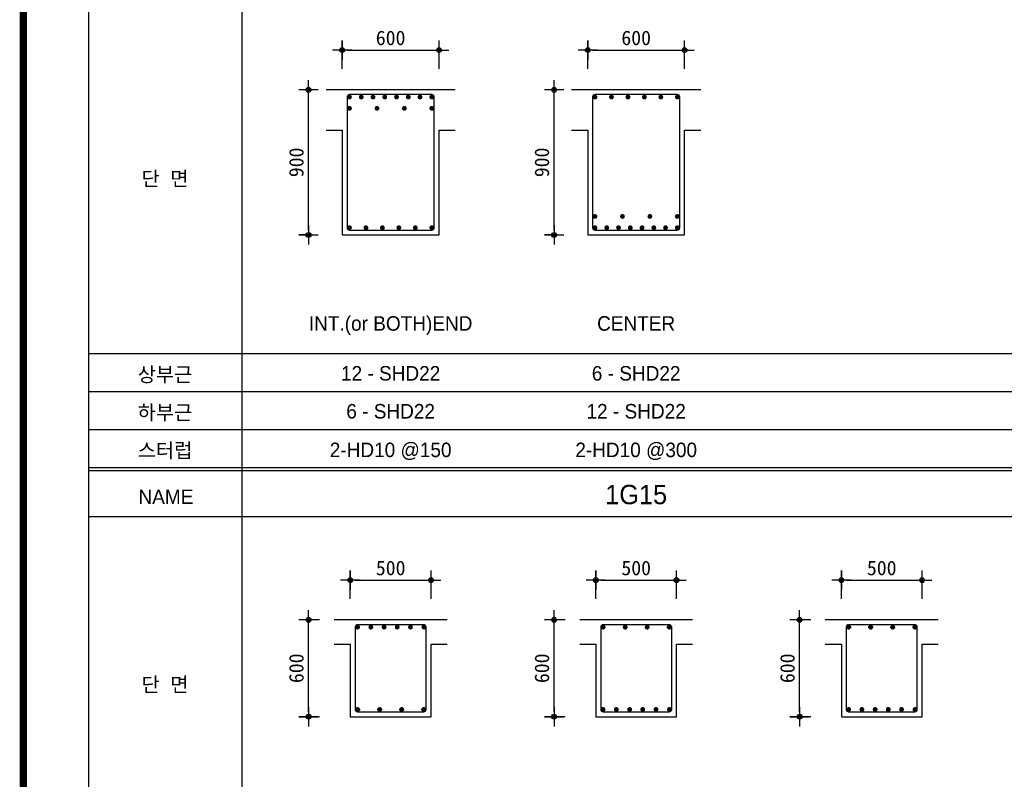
# Model space of a CAD drawing. Header units: millimetres. Extents: x 3445018 to 4174071, y -6064565 to -5122887.
# Tile 16 of 192: x 3670034 to 3676135, y -5833716 to -5829007. Entities that reach past the tile are written whole.
import ezdxf
from ezdxf.enums import TextEntityAlignment as Align

# ---------------------------------------------------------------- set-up
doc = ezdxf.new("R2010")
doc.units = ezdxf.units.MM
doc.header["$MEASUREMENT"] = 0
doc.layers.get('DEFPOINTS').update_dxf_attribs({"linetype": 'CONTINUOUS'})
for name, color, linetype in [('A_GE_FORM', 7, 'CONTINUOUS'), ('DIM', 7, 'CONTINUOUS'), ('guide', 9, 'CONTINUOUS'), ('SO-252', 252, 'CONTINUOUS'), ('TTEX', 3, 'CONTINUOUS'), ('WA1', 2, 'CONTINUOUS'), ('WA2', 3, 'CONTINUOUS'), ('문자', 2, 'CONTINUOUS')]:
    doc.layers.add(name, color=color, linetype=linetype)
doc.styles.add('HY울릉도 L', font='txt')
doc.styles.add('SDP-S', font='txt')
doc.styles.add('돋움', font='txt')
doc.dimstyles.new('SMDI-3', dxfattribs={"dimtxt": 3, "dimasz": 1, "dimexe": 2, "dimexo": 3, "dimgap": 1, "dimtad": 1, "dimdsep": 46, "dimtxsty": 'HY울릉도 L', "dimblk": 'Z_DOT', "dimcen": 2.5, "dimdle": 1.5, "dimclrd": 1, "dimclre": 1, "dimclrt": 2, "dimadec": 0, "dimazin": 0, "dimtfac": 1, "dimtix": 1, "dimtmove": 2, "dimatfit": 3, "dimldrblk": 'Z_DOT', "dimfxl": 2, "dimtvp": 1, "dimtolj": 1, "dimtzin": 0, "dimarcsym": 0})

# ---------------------------------------------------------------- blocks, each defined once
blk = doc.blocks.new('sheet _서영')
at = {"layer": 'A_GE_FORM', "const_width": 1.5}
blk.add_lwpolyline([(-361868.49, -1059038.93), (-362670.49, -1059038.93), (-362670.49, -1058483.93), (-361868.49, -1058483.93)], close=True, dxfattribs=at)
blk = doc.blocks.new('Z_DOT')
at = {"layer": 'DIM', "color": 1, "ltscale": 3}
for p, q in [((-2, 0), (2, 0)), ((0, -2), (0, 2))]:
    blk.add_line(p, q, dxfattribs=at)
for radius in [0.5, 0.25]:
    blk.add_circle((0, 0), radius, dxfattribs=at)
blk = doc.blocks.new('*D174')
at = {"layer": 'DEFPOINTS', "color": 0, "ltscale": 3, "transparency": 16777216}
for p in [(3672632.6, -5829195.6), (3672032.6, -5829401.6), (3672632.6, -5829401.6)]:
    blk.add_point(p, dxfattribs=at)
at = {"layer": 'DIM', "color": 1, "lineweight": -2, "ltscale": 3, "transparency": 16777216}
for p, q in [((3672032.6, -5829311.6), (3672032.6, -5829135.6)), ((3672632.6, -5829311.6), (3672632.6, -5829135.6)), ((3672062.6, -5829195.6), (3672602.6, -5829195.6))]:
    blk.add_line(p, q, dxfattribs=at)
at = {"layer": 'DIM', "color": 1, "lineweight": -2, "ltscale": 3, "transparency": 16777216, "xscale": 30, "yscale": 30, "zscale": 30, "rotation": 180}
blk.add_blockref('Z_DOT', (3672032.6, -5829195.6), dxfattribs=at)
at = {"layer": 'DIM', "color": 1, "lineweight": -2, "ltscale": 3, "transparency": 16777216, "xscale": 30, "yscale": 30, "zscale": 30}
blk.add_blockref('Z_DOT', (3672632.6, -5829195.6), dxfattribs=at)
at = {"layer": 'DIM', "color": 2, "ltscale": 3, "transparency": 16777216, "insert": (3672332.6, -5829120.5), "char_height": 90, "attachment_point": 5, "style": 'SDP-S'}
blk.add_mtext('\\A1;600', dxfattribs=at)
blk = doc.blocks.new('*D175')
at = {"layer": 'DEFPOINTS', "color": 0, "ltscale": 3, "transparency": 16777216}
for p in [(3671823.8, -5829441.6), (3671932.6, -5829441.6), (3671932.6, -5830341.6)]:
    blk.add_point(p, dxfattribs=at)
at = {"layer": 'DIM', "color": 1, "lineweight": -2, "ltscale": 3, "transparency": 16777216}
for p, q in [((3671842.6, -5829441.6), (3671763.8, -5829441.6)), ((3671823.8, -5830311.6), (3671823.8, -5829471.6)), ((3671842.6, -5830341.6), (3671763.8, -5830341.6))]:
    blk.add_line(p, q, dxfattribs=at)
at = {"layer": 'DIM', "color": 1, "lineweight": -2, "ltscale": 3, "transparency": 16777216, "xscale": 30, "yscale": 30, "zscale": 30}
for p, rotation in [((3671823.8, -5829441.6), 90), ((3671823.8, -5830341.6), 270)]:
    blk.add_blockref('Z_DOT', p, dxfattribs=dict(at, rotation=rotation))
at = {"layer": 'DIM', "color": 2, "ltscale": 3, "transparency": 16777216, "insert": (3671748.8, -5829891.6), "char_height": 90, "attachment_point": 5, "rotation": 90, "style": 'SDP-S'}
blk.add_mtext('\\A1;900', dxfattribs=at)
blk = doc.blocks.new('*D176')
at = {"layer": 'DEFPOINTS', "color": 0, "ltscale": 3, "transparency": 16777216}
for p in [(3674154.1, -5829195.6), (3673554.1, -5829401.6), (3674154.1, -5829401.6)]:
    blk.add_point(p, dxfattribs=at)
at = {"layer": 'DIM', "color": 1, "lineweight": -2, "ltscale": 3, "transparency": 16777216}
for p, q in [((3673554.1, -5829311.6), (3673554.1, -5829135.6)), ((3674154.1, -5829311.6), (3674154.1, -5829135.6)), ((3673584.1, -5829195.6), (3674124.1, -5829195.6))]:
    blk.add_line(p, q, dxfattribs=at)
at = {"layer": 'DIM', "color": 1, "lineweight": -2, "ltscale": 3, "transparency": 16777216, "xscale": 30, "yscale": 30, "zscale": 30, "rotation": 180}
blk.add_blockref('Z_DOT', (3673554.1, -5829195.6), dxfattribs=at)
at = {"layer": 'DIM', "color": 1, "lineweight": -2, "ltscale": 3, "transparency": 16777216, "xscale": 30, "yscale": 30, "zscale": 30}
blk.add_blockref('Z_DOT', (3674154.1, -5829195.6), dxfattribs=at)
at = {"layer": 'DIM', "color": 2, "ltscale": 3, "transparency": 16777216, "insert": (3673854.1, -5829120.5), "char_height": 90, "attachment_point": 5, "style": 'SDP-S'}
blk.add_mtext('\\A1;600', dxfattribs=at)
blk = doc.blocks.new('*D177')
at = {"layer": 'DEFPOINTS', "color": 0, "ltscale": 3, "transparency": 16777216}
for p in [(3673345.3, -5829441.6), (3673454.1, -5829441.6), (3673454.1, -5830341.6)]:
    blk.add_point(p, dxfattribs=at)
at = {"layer": 'DIM', "color": 1, "lineweight": -2, "ltscale": 3, "transparency": 16777216}
for p, q in [((3673364.1, -5829441.6), (3673285.3, -5829441.6)), ((3673345.3, -5830311.6), (3673345.3, -5829471.6)), ((3673364.1, -5830341.6), (3673285.3, -5830341.6))]:
    blk.add_line(p, q, dxfattribs=at)
at = {"layer": 'DIM', "color": 1, "lineweight": -2, "ltscale": 3, "transparency": 16777216, "xscale": 30, "yscale": 30, "zscale": 30}
for p, rotation in [((3673345.3, -5829441.6), 90), ((3673345.3, -5830341.6), 270)]:
    blk.add_blockref('Z_DOT', p, dxfattribs=dict(at, rotation=rotation))
at = {"layer": 'DIM', "color": 2, "ltscale": 3, "transparency": 16777216, "insert": (3673270.2, -5829891.6), "char_height": 90, "attachment_point": 5, "rotation": 90, "style": 'SDP-S'}
blk.add_mtext('\\A1;900', dxfattribs=at)
blk = doc.blocks.new('*D190')
at = {"layer": 'DEFPOINTS', "color": 0, "ltscale": 3, "transparency": 16777216}
for p in [(3672582.8, -5832481.6), (3672082.8, -5832687.6), (3672582.8, -5832687.6)]:
    blk.add_point(p, dxfattribs=at)
at = {"layer": 'DIM', "color": 1, "lineweight": -2, "ltscale": 3, "transparency": 16777216}
for p, q in [((3672082.8, -5832597.6), (3672082.8, -5832421.6)), ((3672582.8, -5832597.6), (3672582.8, -5832421.6)), ((3672112.8, -5832481.6), (3672552.8, -5832481.6))]:
    blk.add_line(p, q, dxfattribs=at)
at = {"layer": 'DIM', "color": 1, "lineweight": -2, "ltscale": 3, "transparency": 16777216, "xscale": 30, "yscale": 30, "zscale": 30, "rotation": 180}
blk.add_blockref('Z_DOT', (3672082.8, -5832481.6), dxfattribs=at)
at = {"layer": 'DIM', "color": 1, "lineweight": -2, "ltscale": 3, "transparency": 16777216, "xscale": 30, "yscale": 30, "zscale": 30}
blk.add_blockref('Z_DOT', (3672582.8, -5832481.6), dxfattribs=at)
at = {"layer": 'DIM', "color": 2, "ltscale": 3, "transparency": 16777216, "insert": (3672332.8, -5832406.5), "char_height": 90, "attachment_point": 5, "style": 'SDP-S'}
blk.add_mtext('\\A1;500', dxfattribs=at)
blk = doc.blocks.new('*D191')
at = {"layer": 'DEFPOINTS', "color": 0, "ltscale": 3, "transparency": 16777216}
for p in [(3671824, -5832727.6), (3671982.8, -5832727.6), (3671982.8, -5833327.6)]:
    blk.add_point(p, dxfattribs=at)
at = {"layer": 'DIM', "color": 1, "lineweight": -2, "ltscale": 3, "transparency": 16777216}
for p, q in [((3671892.8, -5832727.6), (3671764, -5832727.6)), ((3671824, -5833297.6), (3671824, -5832757.6)), ((3671892.8, -5833327.6), (3671764, -5833327.6))]:
    blk.add_line(p, q, dxfattribs=at)
at = {"layer": 'DIM', "color": 1, "lineweight": -2, "ltscale": 3, "transparency": 16777216, "xscale": 30, "yscale": 30, "zscale": 30}
for p, rotation in [((3671824, -5832727.6), 90), ((3671824, -5833327.6), 270)]:
    blk.add_blockref('Z_DOT', p, dxfattribs=dict(at, rotation=rotation))
at = {"layer": 'DIM', "color": 2, "ltscale": 3, "transparency": 16777216, "insert": (3671748.9, -5833027.6), "char_height": 90, "attachment_point": 5, "rotation": 90, "style": 'SDP-S'}
blk.add_mtext('\\A1;600', dxfattribs=at)
blk = doc.blocks.new('*D192')
at = {"layer": 'DEFPOINTS', "color": 0, "ltscale": 3, "transparency": 16777216}
for p in [(3674104.2, -5832481.6), (3673604.2, -5832687.6), (3674104.2, -5832687.6)]:
    blk.add_point(p, dxfattribs=at)
at = {"layer": 'DIM', "color": 1, "lineweight": -2, "ltscale": 3, "transparency": 16777216}
for p, q in [((3673604.2, -5832597.6), (3673604.2, -5832421.6)), ((3674104.2, -5832597.6), (3674104.2, -5832421.6)), ((3673634.2, -5832481.6), (3674074.2, -5832481.6))]:
    blk.add_line(p, q, dxfattribs=at)
at = {"layer": 'DIM', "color": 1, "lineweight": -2, "ltscale": 3, "transparency": 16777216, "xscale": 30, "yscale": 30, "zscale": 30, "rotation": 180}
blk.add_blockref('Z_DOT', (3673604.2, -5832481.6), dxfattribs=at)
at = {"layer": 'DIM', "color": 1, "lineweight": -2, "ltscale": 3, "transparency": 16777216, "xscale": 30, "yscale": 30, "zscale": 30}
blk.add_blockref('Z_DOT', (3674104.2, -5832481.6), dxfattribs=at)
at = {"layer": 'DIM', "color": 2, "ltscale": 3, "transparency": 16777216, "insert": (3673854.2, -5832406.5), "char_height": 90, "attachment_point": 5, "style": 'SDP-S'}
blk.add_mtext('\\A1;500', dxfattribs=at)
blk = doc.blocks.new('*D193')
at = {"layer": 'DEFPOINTS', "color": 0, "ltscale": 3, "transparency": 16777216}
for p in [(3673345.4, -5832727.6), (3673504.2, -5832727.6), (3673504.2, -5833327.6)]:
    blk.add_point(p, dxfattribs=at)
at = {"layer": 'DIM', "color": 1, "lineweight": -2, "ltscale": 3, "transparency": 16777216}
for p, q in [((3673414.2, -5832727.6), (3673285.4, -5832727.6)), ((3673345.4, -5833297.6), (3673345.4, -5832757.6)), ((3673414.2, -5833327.6), (3673285.4, -5833327.6))]:
    blk.add_line(p, q, dxfattribs=at)
at = {"layer": 'DIM', "color": 1, "lineweight": -2, "ltscale": 3, "transparency": 16777216, "xscale": 30, "yscale": 30, "zscale": 30}
for p, rotation in [((3673345.4, -5832727.6), 90), ((3673345.4, -5833327.6), 270)]:
    blk.add_blockref('Z_DOT', p, dxfattribs=dict(at, rotation=rotation))
at = {"layer": 'DIM', "color": 2, "ltscale": 3, "transparency": 16777216, "insert": (3673270.3, -5833027.6), "char_height": 90, "attachment_point": 5, "rotation": 90, "style": 'SDP-S'}
blk.add_mtext('\\A1;600', dxfattribs=at)
blk = doc.blocks.new('*D194')
at = {"layer": 'DEFPOINTS', "color": 0, "ltscale": 3, "transparency": 16777216}
for p in [(3675625.8, -5832481.6), (3675125.8, -5832687.6), (3675625.8, -5832687.6)]:
    blk.add_point(p, dxfattribs=at)
at = {"layer": 'DIM', "color": 1, "lineweight": -2, "ltscale": 3, "transparency": 16777216}
for p, q in [((3675125.8, -5832597.6), (3675125.8, -5832421.6)), ((3675625.8, -5832597.6), (3675625.8, -5832421.6)), ((3675155.8, -5832481.6), (3675595.8, -5832481.6))]:
    blk.add_line(p, q, dxfattribs=at)
at = {"layer": 'DIM', "color": 1, "lineweight": -2, "ltscale": 3, "transparency": 16777216, "xscale": 30, "yscale": 30, "zscale": 30, "rotation": 180}
blk.add_blockref('Z_DOT', (3675125.8, -5832481.6), dxfattribs=at)
at = {"layer": 'DIM', "color": 1, "lineweight": -2, "ltscale": 3, "transparency": 16777216, "xscale": 30, "yscale": 30, "zscale": 30}
blk.add_blockref('Z_DOT', (3675625.8, -5832481.6), dxfattribs=at)
at = {"layer": 'DIM', "color": 2, "ltscale": 3, "transparency": 16777216, "insert": (3675375.8, -5832406.5), "char_height": 90, "attachment_point": 5, "style": 'SDP-S'}
blk.add_mtext('\\A1;500', dxfattribs=at)
blk = doc.blocks.new('*D195')
at = {"layer": 'DEFPOINTS', "color": 0, "ltscale": 3, "transparency": 16777216}
for p in [(3674867, -5832727.6), (3675025.8, -5832727.6), (3675025.8, -5833327.6)]:
    blk.add_point(p, dxfattribs=at)
at = {"layer": 'DIM', "color": 1, "lineweight": -2, "ltscale": 3, "transparency": 16777216}
for p, q in [((3674935.8, -5832727.6), (3674807, -5832727.6)), ((3674867, -5833297.6), (3674867, -5832757.6)), ((3674935.8, -5833327.6), (3674807, -5833327.6))]:
    blk.add_line(p, q, dxfattribs=at)
at = {"layer": 'DIM', "color": 1, "lineweight": -2, "ltscale": 3, "transparency": 16777216, "xscale": 30, "yscale": 30, "zscale": 30}
for p, rotation in [((3674867, -5832727.6), 90), ((3674867, -5833327.6), 270)]:
    blk.add_blockref('Z_DOT', p, dxfattribs=dict(at, rotation=rotation))
at = {"layer": 'DIM', "color": 2, "ltscale": 3, "transparency": 16777216, "insert": (3674791.9, -5833027.6), "char_height": 90, "attachment_point": 5, "rotation": 90, "style": 'SDP-S'}
blk.add_mtext('\\A1;600', dxfattribs=at)

msp = doc.modelspace()

# ---------------------------------------------------------------- hatches: boundary and pattern name
at = {"layer": 'WA1'}
h = msp.add_hatch(color=256, dxfattribs=at)
h.dxf.hatch_style = 1
h.paths.add_polyline_path([(3672092.634, -5829486.627, -1), (3672062.634, -5829486.627, -1)])
h = msp.add_hatch(color=256, dxfattribs=at)
h.dxf.hatch_style = 1
h.paths.add_polyline_path([(3672092.634, -5829486.627, 1), (3672062.634, -5829486.627, 1)])
h = msp.add_hatch(color=256, dxfattribs=at)
h.dxf.hatch_style = 1
h.paths.add_polyline_path([(3672165.491, -5829486.627, -1), (3672135.491, -5829486.627, -1)])
h = msp.add_hatch(color=256, dxfattribs=at)
h.dxf.hatch_style = 1
h.paths.add_polyline_path([(3672165.491, -5829486.627, 1), (3672135.491, -5829486.627, 1)])
h = msp.add_hatch(color=256, dxfattribs=at)
h.dxf.hatch_style = 1
h.paths.add_polyline_path([(3672238.348, -5829486.627, -1), (3672208.348, -5829486.627, -1)])
h = msp.add_hatch(color=256, dxfattribs=at)
h.dxf.hatch_style = 1
h.paths.add_polyline_path([(3672238.348, -5829486.627, 1), (3672208.348, -5829486.627, 1)])
h = msp.add_hatch(color=256, dxfattribs=at)
h.dxf.hatch_style = 1
h.paths.add_polyline_path([(3672311.205, -5829486.627, -1), (3672281.205, -5829486.627, -1)])
h = msp.add_hatch(color=256, dxfattribs=at)
h.dxf.hatch_style = 1
h.paths.add_polyline_path([(3672311.205, -5829486.627, 1), (3672281.205, -5829486.627, 1)])
h = msp.add_hatch(color=256, dxfattribs=at)
h.dxf.hatch_style = 1
h.paths.add_polyline_path([(3672354.062, -5829486.627, 1), (3672384.062, -5829486.627, 1)])
h = msp.add_hatch(color=256, dxfattribs=at)
h.dxf.hatch_style = 1
h.paths.add_polyline_path([(3672354.062, -5829486.627, -1), (3672384.062, -5829486.627, -1)])
h = msp.add_hatch(color=256, dxfattribs=at)
h.dxf.hatch_style = 1
h.paths.add_polyline_path([(3672426.92, -5829486.627, 1), (3672456.92, -5829486.627, 1)])
h = msp.add_hatch(color=256, dxfattribs=at)
h.dxf.hatch_style = 1
h.paths.add_polyline_path([(3672426.92, -5829486.627, -1), (3672456.92, -5829486.627, -1)])
h = msp.add_hatch(color=256, dxfattribs=at)
h.dxf.hatch_style = 1
h.paths.add_polyline_path([(3672499.777, -5829486.627, 1), (3672529.777, -5829486.627, 1)])
h = msp.add_hatch(color=256, dxfattribs=at)
h.dxf.hatch_style = 1
h.paths.add_polyline_path([(3672499.777, -5829486.627, -1), (3672529.777, -5829486.627, -1)])
h = msp.add_hatch(color=256, dxfattribs=at)
h.dxf.hatch_style = 1
h.paths.add_polyline_path([(3672572.634, -5829486.627, 1), (3672602.634, -5829486.627, 1)])
h = msp.add_hatch(color=256, dxfattribs=at)
h.dxf.hatch_style = 1
h.paths.add_polyline_path([(3672572.634, -5829486.627, -1), (3672602.634, -5829486.627, -1)])
h = msp.add_hatch(color=256, dxfattribs=at)
h.dxf.hatch_style = 1
h.paths.add_polyline_path([(3673614.069, -5829486.627, 1), (3673584.069, -5829486.627, 1)])
h = msp.add_hatch(color=256, dxfattribs=at)
h.dxf.hatch_style = 1
h.paths.add_polyline_path([(3673614.069, -5829486.627, -1), (3673584.069, -5829486.627, -1)])
h = msp.add_hatch(color=256, dxfattribs=at)
h.dxf.hatch_style = 1
h.paths.add_polyline_path([(3673716.069, -5829486.627, 1), (3673686.069, -5829486.627, 1)])
h = msp.add_hatch(color=256, dxfattribs=at)
h.dxf.hatch_style = 1
h.paths.add_polyline_path([(3673716.069, -5829486.627, -1), (3673686.069, -5829486.627, -1)])
h = msp.add_hatch(color=256, dxfattribs=at)
h.dxf.hatch_style = 1
h.paths.add_polyline_path([(3673818.069, -5829486.627, 1), (3673788.069, -5829486.627, 1)])
h = msp.add_hatch(color=256, dxfattribs=at)
h.dxf.hatch_style = 1
h.paths.add_polyline_path([(3673818.069, -5829486.627, -1), (3673788.069, -5829486.627, -1)])
h = msp.add_hatch(color=256, dxfattribs=at)
h.dxf.hatch_style = 1
h.paths.add_polyline_path([(3673890.069, -5829486.627, -1), (3673920.069, -5829486.627, -1)])
h = msp.add_hatch(color=256, dxfattribs=at)
h.dxf.hatch_style = 1
h.paths.add_polyline_path([(3673890.069, -5829486.627, 1), (3673920.069, -5829486.627, 1)])
h = msp.add_hatch(color=256, dxfattribs=at)
h.dxf.hatch_style = 1
h.paths.add_polyline_path([(3673992.069, -5829486.627, -1), (3674022.069, -5829486.627, -1)])
h = msp.add_hatch(color=256, dxfattribs=at)
h.dxf.hatch_style = 1
h.paths.add_polyline_path([(3673992.069, -5829486.627, 1), (3674022.069, -5829486.627, 1)])
h = msp.add_hatch(color=256, dxfattribs=at)
h.dxf.hatch_style = 1
h.paths.add_polyline_path([(3674094.069, -5829486.627, -1), (3674124.069, -5829486.627, -1)])
h = msp.add_hatch(color=256, dxfattribs=at)
h.dxf.hatch_style = 1
h.paths.add_polyline_path([(3674094.069, -5829486.627, 1), (3674124.069, -5829486.627, 1)])
h = msp.add_hatch(color=256, dxfattribs=at)
h.dxf.hatch_style = 1
h.paths.add_polyline_path([(3672092.634, -5829556.627, -1), (3672062.634, -5829556.627, -1)])
h = msp.add_hatch(color=256, dxfattribs=at)
h.dxf.hatch_style = 1
h.paths.add_polyline_path([(3672092.634, -5829556.627, 1), (3672062.634, -5829556.627, 1)])
h = msp.add_hatch(color=256, dxfattribs=at)
h.dxf.hatch_style = 1
h.paths.add_polyline_path([(3672262.634, -5829556.627, -1), (3672232.634, -5829556.627, -1)])
h = msp.add_hatch(color=256, dxfattribs=at)
h.dxf.hatch_style = 1
h.paths.add_polyline_path([(3672262.634, -5829556.627, 1), (3672232.634, -5829556.627, 1)])
h = msp.add_hatch(color=256, dxfattribs=at)
h.dxf.hatch_style = 1
h.paths.add_polyline_path([(3672402.634, -5829556.627, 1), (3672432.634, -5829556.627, 1)])
h = msp.add_hatch(color=256, dxfattribs=at)
h.dxf.hatch_style = 1
h.paths.add_polyline_path([(3672402.634, -5829556.627, -1), (3672432.634, -5829556.627, -1)])
h = msp.add_hatch(color=256, dxfattribs=at)
h.dxf.hatch_style = 1
h.paths.add_polyline_path([(3672572.634, -5829556.627, 1), (3672602.634, -5829556.627, 1)])
h = msp.add_hatch(color=256, dxfattribs=at)
h.dxf.hatch_style = 1
h.paths.add_polyline_path([(3672572.634, -5829556.627, -1), (3672602.634, -5829556.627, -1)])
h = msp.add_hatch(color=256, dxfattribs=at)
h.dxf.hatch_style = 1
h.paths.add_polyline_path([(3673614.069, -5830226.627, 1), (3673584.069, -5830226.627, 1)])
h = msp.add_hatch(color=256, dxfattribs=at)
h.dxf.hatch_style = 1
h.paths.add_polyline_path([(3673614.069, -5830226.627, -1), (3673584.069, -5830226.627, -1)])
h = msp.add_hatch(color=256, dxfattribs=at)
h.dxf.hatch_style = 1
h.paths.add_polyline_path([(3673784.069, -5830226.627, 1), (3673754.069, -5830226.627, 1)])
h = msp.add_hatch(color=256, dxfattribs=at)
h.dxf.hatch_style = 1
h.paths.add_polyline_path([(3673784.069, -5830226.627, -1), (3673754.069, -5830226.627, -1)])
h = msp.add_hatch(color=256, dxfattribs=at)
h.dxf.hatch_style = 1
h.paths.add_polyline_path([(3673924.069, -5830226.627, -1), (3673954.069, -5830226.627, -1)])
h = msp.add_hatch(color=256, dxfattribs=at)
h.dxf.hatch_style = 1
h.paths.add_polyline_path([(3673924.069, -5830226.627, 1), (3673954.069, -5830226.627, 1)])
h = msp.add_hatch(color=256, dxfattribs=at)
h.dxf.hatch_style = 1
h.paths.add_polyline_path([(3674094.069, -5830226.627, -1), (3674124.069, -5830226.627, -1)])
h = msp.add_hatch(color=256, dxfattribs=at)
h.dxf.hatch_style = 1
h.paths.add_polyline_path([(3674094.069, -5830226.627, 1), (3674124.069, -5830226.627, 1)])
h = msp.add_hatch(color=256, dxfattribs=at)
h.dxf.hatch_style = 1
h.paths.add_polyline_path([(3672092.634, -5830296.627, 1), (3672062.634, -5830296.627, 1)])
h = msp.add_hatch(color=256, dxfattribs=at)
h.dxf.hatch_style = 1
h.paths.add_polyline_path([(3672092.634, -5830296.627, -1), (3672062.634, -5830296.627, -1)])
h = msp.add_hatch(color=256, dxfattribs=at)
h.dxf.hatch_style = 1
h.paths.add_polyline_path([(3672194.634, -5830296.627, 1), (3672164.634, -5830296.627, 1)])
h = msp.add_hatch(color=256, dxfattribs=at)
h.dxf.hatch_style = 1
h.paths.add_polyline_path([(3672194.634, -5830296.627, -1), (3672164.634, -5830296.627, -1)])
h = msp.add_hatch(color=256, dxfattribs=at)
h.dxf.hatch_style = 1
h.paths.add_polyline_path([(3672296.634, -5830296.627, 1), (3672266.634, -5830296.627, 1)])
h = msp.add_hatch(color=256, dxfattribs=at)
h.dxf.hatch_style = 1
h.paths.add_polyline_path([(3672296.634, -5830296.627, -1), (3672266.634, -5830296.627, -1)])
h = msp.add_hatch(color=256, dxfattribs=at)
h.dxf.hatch_style = 1
h.paths.add_polyline_path([(3672368.634, -5830296.627, -1), (3672398.634, -5830296.627, -1)])
h = msp.add_hatch(color=256, dxfattribs=at)
h.dxf.hatch_style = 1
h.paths.add_polyline_path([(3672368.634, -5830296.627, 1), (3672398.634, -5830296.627, 1)])
h = msp.add_hatch(color=256, dxfattribs=at)
h.dxf.hatch_style = 1
h.paths.add_polyline_path([(3672470.634, -5830296.627, -1), (3672500.634, -5830296.627, -1)])
h = msp.add_hatch(color=256, dxfattribs=at)
h.dxf.hatch_style = 1
h.paths.add_polyline_path([(3672470.634, -5830296.627, 1), (3672500.634, -5830296.627, 1)])
h = msp.add_hatch(color=256, dxfattribs=at)
h.dxf.hatch_style = 1
h.paths.add_polyline_path([(3672572.634, -5830296.627, -1), (3672602.634, -5830296.627, -1)])
h = msp.add_hatch(color=256, dxfattribs=at)
h.dxf.hatch_style = 1
h.paths.add_polyline_path([(3672572.634, -5830296.627, 1), (3672602.634, -5830296.627, 1)])
h = msp.add_hatch(color=256, dxfattribs=at)
h.dxf.hatch_style = 1
h.paths.add_polyline_path([(3673614.069, -5830296.627, 1), (3673584.069, -5830296.627, 1)])
h = msp.add_hatch(color=256, dxfattribs=at)
h.dxf.hatch_style = 1
h.paths.add_polyline_path([(3673614.069, -5830296.627, -1), (3673584.069, -5830296.627, -1)])
h = msp.add_hatch(color=256, dxfattribs=at)
h.dxf.hatch_style = 1
h.paths.add_polyline_path([(3673686.926, -5830296.627, 1), (3673656.926, -5830296.627, 1)])
h = msp.add_hatch(color=256, dxfattribs=at)
h.dxf.hatch_style = 1
h.paths.add_polyline_path([(3673686.926, -5830296.627, -1), (3673656.926, -5830296.627, -1)])
h = msp.add_hatch(color=256, dxfattribs=at)
h.dxf.hatch_style = 1
h.paths.add_polyline_path([(3673759.783, -5830296.627, 1), (3673729.783, -5830296.627, 1)])
h = msp.add_hatch(color=256, dxfattribs=at)
h.dxf.hatch_style = 1
h.paths.add_polyline_path([(3673759.783, -5830296.627, -1), (3673729.783, -5830296.627, -1)])
h = msp.add_hatch(color=256, dxfattribs=at)
h.dxf.hatch_style = 1
h.paths.add_polyline_path([(3673832.64, -5830296.627, 1), (3673802.64, -5830296.627, 1)])
h = msp.add_hatch(color=256, dxfattribs=at)
h.dxf.hatch_style = 1
h.paths.add_polyline_path([(3673832.64, -5830296.627, -1), (3673802.64, -5830296.627, -1)])
h = msp.add_hatch(color=256, dxfattribs=at)
h.dxf.hatch_style = 1
h.paths.add_polyline_path([(3673875.497, -5830296.627, -1), (3673905.497, -5830296.627, -1)])
h = msp.add_hatch(color=256, dxfattribs=at)
h.dxf.hatch_style = 1
h.paths.add_polyline_path([(3673875.497, -5830296.627, 1), (3673905.497, -5830296.627, 1)])
h = msp.add_hatch(color=256, dxfattribs=at)
h.dxf.hatch_style = 1
h.paths.add_polyline_path([(3673948.355, -5830296.627, -1), (3673978.355, -5830296.627, -1)])
h = msp.add_hatch(color=256, dxfattribs=at)
h.dxf.hatch_style = 1
h.paths.add_polyline_path([(3673948.355, -5830296.627, 1), (3673978.355, -5830296.627, 1)])
h = msp.add_hatch(color=256, dxfattribs=at)
h.dxf.hatch_style = 1
h.paths.add_polyline_path([(3674021.212, -5830296.627, -1), (3674051.212, -5830296.627, -1)])
h = msp.add_hatch(color=256, dxfattribs=at)
h.dxf.hatch_style = 1
h.paths.add_polyline_path([(3674021.212, -5830296.627, 1), (3674051.212, -5830296.627, 1)])
h = msp.add_hatch(color=256, dxfattribs=at)
h.dxf.hatch_style = 1
h.paths.add_polyline_path([(3674094.069, -5830296.627, -1), (3674124.069, -5830296.627, -1)])
h = msp.add_hatch(color=256, dxfattribs=at)
h.dxf.hatch_style = 1
h.paths.add_polyline_path([(3674094.069, -5830296.627, 1), (3674124.069, -5830296.627, 1)])
h = msp.add_hatch(color=256, dxfattribs=at)
h.dxf.hatch_style = 1
h.paths.add_polyline_path([(3672142.764, -5832772.627, 1), (3672112.764, -5832772.627, 1)])
h = msp.add_hatch(color=256, dxfattribs=at)
h.dxf.hatch_style = 1
h.paths.add_polyline_path([(3672224.964, -5832772.627, 1), (3672194.964, -5832772.627, 1)])
h = msp.add_hatch(color=256, dxfattribs=at)
h.dxf.hatch_style = 1
h.paths.add_polyline_path([(3672307.164, -5832772.627, 1), (3672277.164, -5832772.627, 1)])
h = msp.add_hatch(color=256, dxfattribs=at)
h.dxf.hatch_style = 1
h.paths.add_polyline_path([(3672358.364, -5832772.627, -1), (3672388.364, -5832772.627, -1)])
h = msp.add_hatch(color=256, dxfattribs=at)
h.dxf.hatch_style = 1
h.paths.add_polyline_path([(3672440.564, -5832772.627, -1), (3672470.564, -5832772.627, -1)])
h = msp.add_hatch(color=256, dxfattribs=at)
h.dxf.hatch_style = 1
h.paths.add_polyline_path([(3672553.764, -5832772.627, 1), (3672523.764, -5832772.627, 1)])
h = msp.add_hatch(color=256, dxfattribs=at)
h.dxf.hatch_style = 1
h.paths.add_polyline_path([(3673664.199, -5832772.627, 1), (3673634.199, -5832772.627, 1)])
h = msp.add_hatch(color=256, dxfattribs=at)
h.dxf.hatch_style = 1
h.paths.add_polyline_path([(3673800.865, -5832772.627, 1), (3673770.865, -5832772.627, 1)])
h = msp.add_hatch(color=256, dxfattribs=at)
h.dxf.hatch_style = 1
h.paths.add_polyline_path([(3673937.532, -5832772.627, 1), (3673907.532, -5832772.627, 1)])
h = msp.add_hatch(color=256, dxfattribs=at)
h.dxf.hatch_style = 1
h.paths.add_polyline_path([(3674074.199, -5832772.627, 1), (3674044.199, -5832772.627, 1)])
h = msp.add_hatch(color=256, dxfattribs=at)
h.dxf.hatch_style = 1
h.paths.add_polyline_path([(3675185.764, -5832772.627, 1), (3675155.764, -5832772.627, 1)])
h = msp.add_hatch(color=256, dxfattribs=at)
h.dxf.hatch_style = 1
h.paths.add_polyline_path([(3675322.43, -5832772.627, 1), (3675292.43, -5832772.627, 1)])
h = msp.add_hatch(color=256, dxfattribs=at)
h.dxf.hatch_style = 1
h.paths.add_polyline_path([(3675459.097, -5832772.627, 1), (3675429.097, -5832772.627, 1)])
h = msp.add_hatch(color=256, dxfattribs=at)
h.dxf.hatch_style = 1
h.paths.add_polyline_path([(3675595.764, -5832772.627, 1), (3675565.764, -5832772.627, 1)])
h = msp.add_hatch(color=256, dxfattribs=at)
h.dxf.hatch_style = 1
h.paths.add_polyline_path([(3672142.764, -5833282.627, 1), (3672112.764, -5833282.627, 1)])
h = msp.add_hatch(color=256, dxfattribs=at)
h.dxf.hatch_style = 1
h.paths.add_polyline_path([(3672279.43, -5833282.627, 1), (3672249.43, -5833282.627, 1)])
h = msp.add_hatch(color=256, dxfattribs=at)
h.dxf.hatch_style = 1
h.paths.add_polyline_path([(3672416.097, -5833282.627, 1), (3672386.097, -5833282.627, 1)])
h = msp.add_hatch(color=256, dxfattribs=at)
h.dxf.hatch_style = 1
h.paths.add_polyline_path([(3672552.764, -5833282.627, 1), (3672522.764, -5833282.627, 1)])
h = msp.add_hatch(color=256, dxfattribs=at)
h.dxf.hatch_style = 1
h.paths.add_polyline_path([(3673664.199, -5833282.627, 1), (3673634.199, -5833282.627, 1)])
h = msp.add_hatch(color=256, dxfattribs=at)
h.dxf.hatch_style = 1
h.paths.add_polyline_path([(3673746.399, -5833282.627, 1), (3673716.399, -5833282.627, 1)])
h = msp.add_hatch(color=256, dxfattribs=at)
h.dxf.hatch_style = 1
h.paths.add_polyline_path([(3673828.599, -5833282.627, 1), (3673798.599, -5833282.627, 1)])
h = msp.add_hatch(color=256, dxfattribs=at)
h.dxf.hatch_style = 1
h.paths.add_polyline_path([(3673879.799, -5833282.627, -1), (3673909.799, -5833282.627, -1)])
h = msp.add_hatch(color=256, dxfattribs=at)
h.dxf.hatch_style = 1
h.paths.add_polyline_path([(3673961.999, -5833282.627, -1), (3673991.999, -5833282.627, -1)])
h = msp.add_hatch(color=256, dxfattribs=at)
h.dxf.hatch_style = 1
h.paths.add_polyline_path([(3674075.199, -5833282.627, 1), (3674045.199, -5833282.627, 1)])
h = msp.add_hatch(color=256, dxfattribs=at)
h.dxf.hatch_style = 1
h.paths.add_polyline_path([(3675185.764, -5833282.627, 1), (3675155.764, -5833282.627, 1)])
h = msp.add_hatch(color=256, dxfattribs=at)
h.dxf.hatch_style = 1
h.paths.add_polyline_path([(3675267.964, -5833282.627, 1), (3675237.964, -5833282.627, 1)])
h = msp.add_hatch(color=256, dxfattribs=at)
h.dxf.hatch_style = 1
h.paths.add_polyline_path([(3675350.164, -5833282.627, 1), (3675320.164, -5833282.627, 1)])
h = msp.add_hatch(color=256, dxfattribs=at)
h.dxf.hatch_style = 1
h.paths.add_polyline_path([(3675401.364, -5833282.627, -1), (3675431.364, -5833282.627, -1)])
h = msp.add_hatch(color=256, dxfattribs=at)
h.dxf.hatch_style = 1
h.paths.add_polyline_path([(3675483.564, -5833282.627, -1), (3675513.564, -5833282.627, -1)])
h = msp.add_hatch(color=256, dxfattribs=at)
h.dxf.hatch_style = 1
h.paths.add_polyline_path([(3675596.764, -5833282.627, 1), (3675566.764, -5833282.627, 1)])

# ---------------------------------------------------------------- linework, layer by layer
at = {"layer": 'guide'}
for p, q in [((3670461.504, -5841192.827), (3670461.504, -5825532.427)), ((3671411.634, -5841192.827), (3671411.634, -5825532.427)), ((3690951.504, -5831079.227), (3670461.504, -5831079.227)), ((3690951.504, -5831314.427), (3670461.504, -5831314.427)), ((3690951.504, -5831549.627), (3670461.504, -5831549.627)), ((3690951.504, -5831784.827), (3670461.504, -5831784.827)), ((3690951.504, -5831804.427), (3670461.504, -5831804.427)), ((3690951.504, -5832088.627), (3670461.504, -5832088.627))]:
    msp.add_line(p, q, dxfattribs=at)
at = {"layer": 'SO-252'}
for points in [[(3672732.634, -5829441.627), (3671932.634, -5829441.627)], [(3674254.069, -5829441.627), (3673454.069, -5829441.627)], [(3671932.634, -5829691.627), (3672032.634, -5829691.627), (3672032.634, -5830341.627), (3672632.634, -5830341.627), (3672632.634, -5829691.627), (3672732.634, -5829691.627)], [(3673454.069, -5829691.627), (3673554.069, -5829691.627), (3673554.069, -5830341.627), (3674154.069, -5830341.627), (3674154.069, -5829691.627), (3674254.069, -5829691.627)], [(3672682.764, -5832727.627), (3671982.764, -5832727.627)], [(3674204.199, -5832727.627), (3673504.199, -5832727.627)], [(3675725.764, -5832727.627), (3675025.764, -5832727.627)], [(3671982.764, -5832877.627), (3672082.764, -5832877.627), (3672082.764, -5833327.627), (3672582.764, -5833327.627), (3672582.764, -5832877.627), (3672682.764, -5832877.627)], [(3673504.199, -5832877.627), (3673604.199, -5832877.627), (3673604.199, -5833327.627), (3674104.199, -5833327.627), (3674104.199, -5832877.627), (3674204.199, -5832877.627)], [(3675025.764, -5832877.627), (3675125.764, -5832877.627), (3675125.764, -5833327.627), (3675625.764, -5833327.627), (3675625.764, -5832877.627), (3675725.764, -5832877.627)]]:
    msp.add_lwpolyline(points, dxfattribs=at)
at = {"layer": 'WA1'}
for p, q in [((3673634.199, -5832772.627), (3673664.199, -5832772.627)), ((3673649.199, -5832757.627), (3673649.199, -5832787.627)), ((3673770.865, -5832772.627), (3673800.865, -5832772.627)), ((3673785.865, -5832757.627), (3673785.865, -5832787.627)), ((3673907.532, -5832772.627), (3673937.532, -5832772.627)), ((3673922.532, -5832757.627), (3673922.532, -5832787.627)), ((3674044.199, -5832772.627), (3674074.199, -5832772.627)), ((3674059.199, -5832757.627), (3674059.199, -5832787.627)), ((3675155.764, -5832772.627), (3675185.764, -5832772.627)), ((3675170.764, -5832757.627), (3675170.764, -5832787.627)), ((3675292.43, -5832772.627), (3675322.43, -5832772.627)), ((3675307.43, -5832757.627), (3675307.43, -5832787.627)), ((3675429.097, -5832772.627), (3675459.097, -5832772.627)), ((3675444.097, -5832757.627), (3675444.097, -5832787.627)), ((3675565.764, -5832772.627), (3675595.764, -5832772.627)), ((3675580.764, -5832757.627), (3675580.764, -5832787.627)), ((3672112.764, -5833282.627), (3672142.764, -5833282.627)), ((3672127.764, -5833267.627), (3672127.764, -5833297.627)), ((3672249.43, -5833282.627), (3672279.43, -5833282.627)), ((3672264.43, -5833267.627), (3672264.43, -5833297.627)), ((3672386.097, -5833282.627), (3672416.097, -5833282.627)), ((3672401.097, -5833267.627), (3672401.097, -5833297.627)), ((3672522.764, -5833282.627), (3672552.764, -5833282.627)), ((3672537.764, -5833267.627), (3672537.764, -5833297.627))]:
    msp.add_line(p, q, dxfattribs=at)
at = {"layer": 'WA2'}
for points in [[(3672077.634, -5830311.627), (3672587.634, -5830311.627, 0.41421356), (3672602.634, -5830296.627), (3672602.634, -5829486.627, 0.41421356), (3672587.634, -5829471.627), (3672077.634, -5829471.627, 0.41421356), (3672062.634, -5829486.627), (3672062.634, -5830296.627, 0.41421356)], [(3673599.069, -5830311.627), (3674109.069, -5830311.627, 0.41421356), (3674124.069, -5830296.627), (3674124.069, -5829486.627, 0.41421356), (3674109.069, -5829471.627), (3673599.069, -5829471.627, 0.41421356), (3673584.069, -5829486.627), (3673584.069, -5830296.627, 0.41421356)], [(3672127.764, -5833297.627), (3672537.764, -5833297.627, 0.41421356), (3672552.764, -5833282.627), (3672552.764, -5832772.627, 0.41421356), (3672537.764, -5832757.627), (3672127.764, -5832757.627, 0.41421356), (3672112.764, -5832772.627), (3672112.764, -5833282.627, 0.41421356)], [(3673649.199, -5833297.627), (3674059.199, -5833297.627, 0.41421356), (3674074.199, -5833282.627), (3674074.199, -5832772.627, 0.41421356), (3674059.199, -5832757.627), (3673649.199, -5832757.627, 0.41421356), (3673634.199, -5832772.627), (3673634.199, -5833282.627, 0.41421356)], [(3675170.764, -5833297.627), (3675580.764, -5833297.627, 0.41421356), (3675595.764, -5833282.627), (3675595.764, -5832772.627, 0.41421356), (3675580.764, -5832757.627), (3675170.764, -5832757.627, 0.41421356), (3675155.764, -5832772.627), (3675155.764, -5833282.627, 0.41421356)]]:
    msp.add_lwpolyline(points, format="xyb", close=True, dxfattribs=at)

# ---------------------------------------------------------------- block references
at = {"layer": '문자', "xscale": 30, "yscale": 30, "zscale": 30}
msp.add_blockref('sheet _서영', (14550171.1, 25929472.553), dxfattribs=at)

# ---------------------------------------------------------------- texts
at = {"layer": 'TTEX', "color": 3, "style": '돋움'}
msp.add_text('1G15', height=120, dxfattribs=at).set_placement((3673854.069, -5832010.551), align=Align.CENTER)
at = {"layer": '문자', "style": '돋움'}
for s, p in [('단  면', (3670934.43, -5830037.53)), ('상부근', (3670934.43, -5831251.669)), ('하부근', (3670934.43, -5831486.869)), ('스터럽', (3670934.43, -5831722.069)), ('NAME', (3670940.107, -5832009.363)), ('단  면', (3670934.43, -5833173.53))]:
    msp.add_text(s, height=90, dxfattribs=at).set_placement(p, align=Align.CENTER)
for s, p in [('INT.(or BOTH)END', (3672332.634, -5830889.954)), ('CENTER', (3673854.069, -5830889.954)), ('12 - SHD22', (3672332.634, -5831199.115)), ('6 - SHD22', (3673854.069, -5831199.115)), ('6 - SHD22', (3672332.634, -5831434.315)), ('12 - SHD22', (3673854.069, -5831434.315)), ('2-HD10 @150', (3672332.634, -5831673.724)), ('2-HD10 @300', (3673854.069, -5831673.724))]:
    msp.add_text(s, height=90, dxfattribs=at).set_placement(p, align=Align.MIDDLE_CENTER)

# ---------------------------------------------------------------- dimensions: what is measured, and where the dimension line sits
at = {"layer": 'DIM', "ltscale": 3}
for base, p1, p2, angle, text, picture, middle in [((3672632.634, -5829195.602), (3672032.634, -5829401.627), (3672632.634, -5829401.627), 180, '600', '*D174', (3672332.634, -5829120.54)), ((3674154.069, -5829195.602), (3673554.069, -5829401.627), (3674154.069, -5829401.627), 180, '600', '*D176', (3673854.069, -5829120.54)), ((3671823.846, -5829441.627), (3671932.634, -5830341.627), (3671932.634, -5829441.627), 270, '900', '*D175', (3671748.785, -5829891.627)), ((3673345.281, -5829441.627), (3673454.069, -5830341.627), (3673454.069, -5829441.627), 270, '900', '*D177', (3673270.22, -5829891.627)), ((3671823.976, -5832727.627), (3671982.764, -5833327.627), (3671982.764, -5832727.627), 270, '600', '*D191', (3671748.915, -5833027.627)), ((3673345.411, -5832727.627), (3673504.199, -5833327.627), (3673504.199, -5832727.627), 270, '600', '*D193', (3673270.35, -5833027.627)), ((3674866.976, -5832727.627), (3675025.764, -5833327.627), (3675025.764, -5832727.627), 270, '600', '*D195', (3674791.915, -5833027.627))]:
    dim = msp.add_linear_dim(base=base, p1=p1, p2=p2, angle=angle, text=text, dimstyle='SMDI-3', override={"dimscale": 30, "dimtxsty": 'SDP-S'}, dxfattribs=at)
    dim.commit()
    dim.dimension.update_dxf_attribs({"geometry": picture, "text_midpoint": middle})
for base, p1, p2, picture, middle in [((3672582.764, -5832481.602), (3672082.764, -5832687.627), (3672582.764, -5832687.627), '*D190', (3672332.764, -5832406.54)), ((3674104.199, -5832481.602), (3673604.199, -5832687.627), (3674104.199, -5832687.627), '*D192', (3673854.199, -5832406.54)), ((3675625.764, -5832481.602), (3675125.764, -5832687.627), (3675625.764, -5832687.627), '*D194', (3675375.764, -5832406.54))]:
    dim = msp.add_linear_dim(base=base, p1=p1, p2=p2, angle=180, dimstyle='SMDI-3', override={"dimscale": 30, "dimtxsty": 'SDP-S'}, dxfattribs=at)
    dim.commit()
    dim.dimension.update_dxf_attribs({"geometry": picture, "text_midpoint": middle})

doc.saveas('drawing.dxf')
